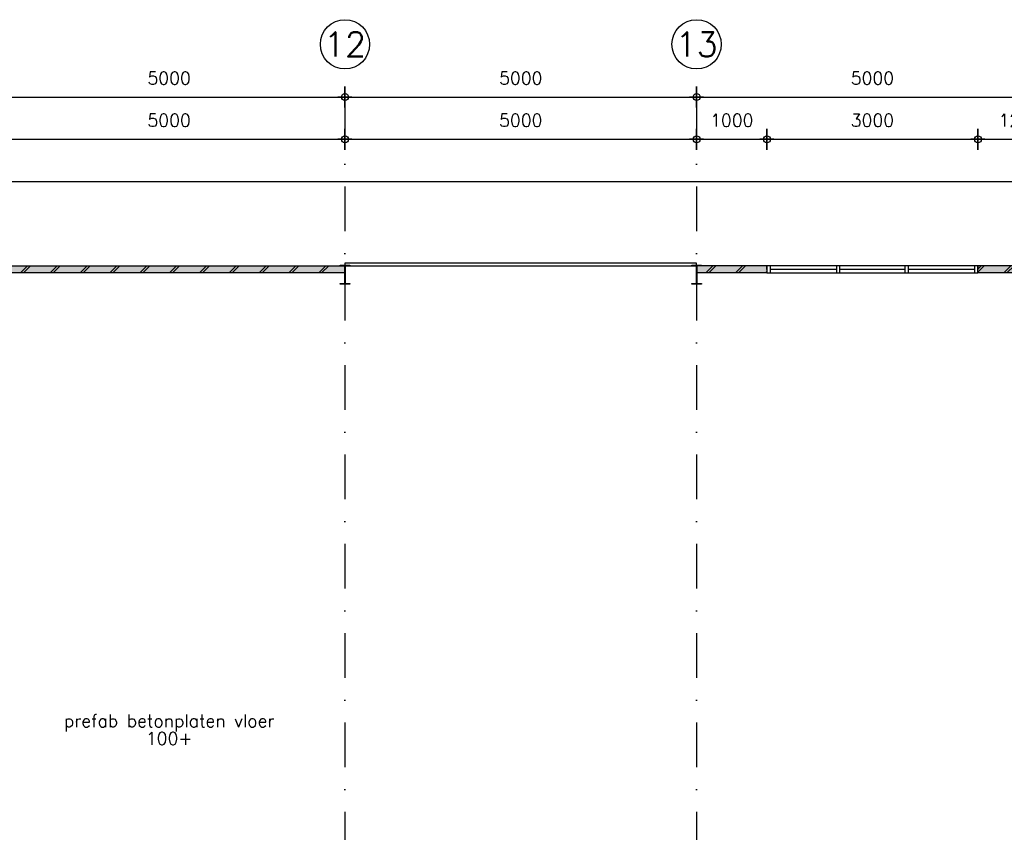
# Model space of a CAD drawing. Extents: x 0 to 114000, y -59400 to 0.
# Tile 16 of 24: x 54675 to 68675, y -38814 to -27264. Entities that reach past the tile are written whole.
import ezdxf
from ezdxf.enums import TextEntityAlignment as Align

# ---------------------------------------------------------------- set-up
doc = ezdxf.new("R2010")
doc.units = 0
doc.header["$LTSCALE"] = 100
doc.header["$MEASUREMENT"] = 0
doc.header["$PDMODE"] = 1
doc.header["$PDSIZE"] = -3
doc.linetypes.add('DASHDOT2', pattern=[12.7, 6.35, -3.175, 0, -3.175])
doc.linetypes.add('HIDDEN2', pattern=[4.7625, 3.175, -1.5875])
doc.layers.get('0').update_dxf_attribs({"linetype": 'CONTINUOUS'})
doc.layers.get('DEFPOINTS').update_dxf_attribs({"linetype": 'CONTINUOUS'})
for name, color, linetype in [('A--A$1C-_CIRKEL', 3, 'CONTINUOUS'), ('A--A21--_F123-', 9, 'CONTINUOUS'), ('A--L$7A-_STRAMIEN', 1, 'DASHDOT2'), ('A--L21--', 7, 'CONTINUOUS'), ('A--L21--_F1---', 7, 'CONTINUOUS'), ('A--L28--', 7, 'CONTINUOUS'), ('A--L28--_F1---', 1, 'HIDDEN2'), ('A--L31--_F123-', 7, 'CONTINUOUS'), ('A--L32--_F123-', 7, 'CONTINUOUS'), ('A--M$1A-_F123-_MAATV', 7, 'CONTINUOUS'), ('A--T$1A-_F123-_0_18MM', 1, 'CONTINUOUS'), ('A--T$1A-_F123-_0_25MM', 2, 'CONTINUOUS'), ('X--LP---_F1---', 9, 'CONTINUOUS'), ('X--LR---_CP', 7, 'CONTINUOUS')]:
    doc.layers.add(name, color=color, linetype=linetype)
doc.styles.add('0_18', font='ROMANS.shx', dxfattribs={"height": 180})
doc.styles.add('ALFA-0_25', font='ROMANS')
doc.styles.add('MISO', font='ROMANS.shx')
doc.dimstyles.new('DLV18', dxfattribs={"dimscale": 100, "dimtxt": 1.8, "dimasz": 1, "dimexe": 0, "dimexo": 0, "dimgap": 0, "dimtad": 0, "dimdec": 0, "dimrnd": 1, "dimzin": 0, "dimtxsty": 'MISO', "dimblk1": '$DIMDLV', "dimblk2": '$DIMDLV', "dimsah": 1, "dimcen": 0, "dimse1": 1, "dimse2": 1, "dimclrd": 256, "dimclre": 256, "dimclrt": 1, "dimazin": 3, "dimtfac": 1, "dimtdec": 0, "dimtix": 1, "dimtmove": 0, "dimatfit": 3, "dimtvp": 1.5, "dimtolj": 1, "dimtzin": 0})

# ---------------------------------------------------------------- blocks, each defined once
blk = doc.blocks.new('CIRKEL')
at = {"layer": 'A--A$1C-_CIRKEL'}
blk.add_circle((0, 0), 350, dxfattribs=at)
blk = doc.blocks.new('*U252')
at = {"layer": 'A--A21--_F123-', "linetype": 'CONTINUOUS'}
for p, q in [((-870, -50), (-770, 50)), ((-827, -50), (-727, 50)), ((-446, -50), (-346, 50)), ((-403, -50), (-303, 50)), ((-22, -50), (0, -28))]:
    blk.add_line(p, q, dxfattribs=at)
blk = doc.blocks.new('*U60')
at = {"layer": 'A--L21--_F1---', "color": 2, "linetype": 'CONTINUOUS'}
for points in [[(0, 0), (0, 50), (-1000, 50), (-1000, 0)], [(0, 0), (0, -50), (-1000, -50), (-1000, 0)]]:
    blk.add_lwpolyline(points, dxfattribs=at)
at = {"layer": 'X--LP---_F1---'}
for points in [[(-1000, 0), (-1000, 50), (0, 0), (0, 50)], [(0, 0), (0, -50), (-1000, 0), (-1000, -50)]]:
    blk.add_solid(points, dxfattribs=at)
blk.add_blockref('*U252', (0, 0))
blk = doc.blocks.new('QD20568-')
at = {"layer": 'A--L28--_F1---', "color": 2, "linetype": 'CONTINUOUS'}
blk.add_lwpolyline([(67.5, -135), (-67.5, -135), (-67.5, -124.8), (-10.3, -124.8, 0.4142136), (-3.3, -117.8), (-3.3, 117.8, 0.4142136), (-10.3, 124.8), (-67.5, 124.8), (-67.5, 135), (67.5, 135), (67.5, 124.8), (10.3, 124.8, 0.4142136), (3.3, 117.8), (3.3, -117.8, 0.4142136), (10.3, -124.8), (67.5, -124.8)], format="xyb", close=True, dxfattribs=at)
at = {"layer": 'X--LR---_CP', "color": 4, "linetype": 'CONTINUOUS'}
for p in [(-3.3, 0), (0, 0), (3.3, 0)]:
    blk.add_point(p, dxfattribs=at)
blk = doc.blocks.new('*U61')
at = {"layer": 'A--A21--_F123-'}
h = blk.add_hatch(dxfattribs=at)
h.set_pattern_fill('ALFABKST', color=256, scale=212, style=0)
h.set_pattern_definition([(45, (-4100, 79526), (-212.0001, 212.0001), []), (45, (-4057.6, 79526), (-212.0001, 212.0001), [])])
h.paths.add_polyline_path([(0, 0), (0, -50), (-5000, -50), (-5000, 0), (-5000, 50), (0, 50)])
at = {"layer": 'A--L21--_F1---', "color": 2, "linetype": 'CONTINUOUS'}
for points in [[(-5000, 0), (-5000, 50), (0, 50), (0, 0)], [(0, 0), (0, -50), (-5000, -50), (-5000, 0)]]:
    blk.add_lwpolyline(points, dxfattribs=at)
at = {"layer": 'X--LP---_F1---'}
for points in [[(-5000, 0), (-5000, 50), (0, 0), (0, 50)], [(0, 0), (0, -50), (-5000, 0), (-5000, -50)]]:
    blk.add_solid(points, dxfattribs=at)
blk = doc.blocks.new('$DIMDLV')
at = {"color": 0}
for p, q in [((0, -1.5), (0, 1.5)), ((-1, 0), (1, 0))]:
    blk.add_line(p, q, dxfattribs=at)
blk.add_circle((0, 0), 0.5, dxfattribs=at)
blk = doc.blocks.new('*D168')
at = {"linetype": 'BYBLOCK'}
blk.add_line((5000, -5984), (70100, -5984), dxfattribs=at)
at = {"layer": 'DEFPOINTS', "color": 0, "linetype": 'BYBLOCK'}
for p in [(70200, -5984), (4900, -7284), (70200, -7284)]:
    blk.add_point(p, dxfattribs=at)
at = {"linetype": 'BYBLOCK', "xscale": 100, "yscale": 100, "zscale": 100, "rotation": 180}
blk.add_blockref('$DIMDLV', (4900, -5984), dxfattribs=at)
at = {"linetype": 'BYBLOCK', "xscale": 100, "yscale": 100, "zscale": 100}
blk.add_blockref('$DIMDLV', (70200, -5984), dxfattribs=at)
at = {"color": 1, "linetype": 'BYBLOCK', "insert": (37550, -5714), "char_height": 180, "attachment_point": 5, "style": 'MISO'}
blk.add_mtext('\\A1;65300', dxfattribs=at)
blk = doc.blocks.new('*D176')
at = {"linetype": 'BYBLOCK'}
blk.add_line((54400, -28964), (59200, -28964), dxfattribs=at)
at = {"layer": 'DEFPOINTS', "color": 0, "linetype": 'BYBLOCK'}
for p in [(59300, -28964), (54300, -30724), (59300, -30724)]:
    blk.add_point(p, dxfattribs=at)
at = {"linetype": 'BYBLOCK', "xscale": 100, "yscale": 100, "zscale": 100, "rotation": 180}
blk.add_blockref('$DIMDLV', (54300, -28964), dxfattribs=at)
at = {"linetype": 'BYBLOCK', "xscale": 100, "yscale": 100, "zscale": 100}
blk.add_blockref('$DIMDLV', (59300, -28964), dxfattribs=at)
at = {"color": 1, "linetype": 'BYBLOCK', "insert": (56800, -28694), "char_height": 180, "attachment_point": 5, "style": 'MISO'}
blk.add_mtext('\\A1;5000', dxfattribs=at)
blk = doc.blocks.new('*D177')
at = {"linetype": 'BYBLOCK'}
blk.add_line((59400, -28964), (64200, -28964), dxfattribs=at)
at = {"layer": 'DEFPOINTS', "color": 0, "linetype": 'BYBLOCK'}
for p in [(64300, -28964), (59300, -30724), (64300, -30724)]:
    blk.add_point(p, dxfattribs=at)
at = {"linetype": 'BYBLOCK', "xscale": 100, "yscale": 100, "zscale": 100, "rotation": 180}
blk.add_blockref('$DIMDLV', (59300, -28964), dxfattribs=at)
at = {"linetype": 'BYBLOCK', "xscale": 100, "yscale": 100, "zscale": 100}
blk.add_blockref('$DIMDLV', (64300, -28964), dxfattribs=at)
at = {"color": 1, "linetype": 'BYBLOCK', "insert": (61800, -28694), "char_height": 180, "attachment_point": 5, "style": 'MISO'}
blk.add_mtext('\\A1;5000', dxfattribs=at)
blk = doc.blocks.new('*D178')
at = {"layer": 'A--M$1A-_F123-_MAATV', "linetype": 'CONTINUOUS'}
blk.add_line((64400, -28964), (65200, -28964), dxfattribs=at)
at = {"layer": 'DEFPOINTS', "color": 0, "linetype": 'CONTINUOUS'}
for p in [(65300, -28964), (64300, -30724), (65300, -30764)]:
    blk.add_point(p, dxfattribs=at)
at = {"layer": 'A--M$1A-_F123-_MAATV', "linetype": 'CONTINUOUS', "xscale": 100, "yscale": 100, "zscale": 100, "rotation": 180}
blk.add_blockref('$DIMDLV', (64300, -28964), dxfattribs=at)
at = {"layer": 'A--M$1A-_F123-_MAATV', "linetype": 'CONTINUOUS', "xscale": 100, "yscale": 100, "zscale": 100}
blk.add_blockref('$DIMDLV', (65300, -28964), dxfattribs=at)
at = {"layer": 'A--M$1A-_F123-_MAATV', "color": 1, "linetype": 'CONTINUOUS', "insert": (64800, -28694), "char_height": 180, "attachment_point": 5, "style": 'MISO'}
blk.add_mtext('\\A1;1000', dxfattribs=at)
blk = doc.blocks.new('*D196')
at = {"linetype": 'BYBLOCK'}
blk.add_line((54400, -28364), (59200, -28364), dxfattribs=at)
at = {"layer": 'DEFPOINTS', "color": 0, "linetype": 'BYBLOCK'}
for p in [(54300, -28364), (59300, -28364), (59300, -28364)]:
    blk.add_point(p, dxfattribs=at)
at = {"linetype": 'BYBLOCK', "xscale": 100, "yscale": 100, "zscale": 100, "rotation": 180}
blk.add_blockref('$DIMDLV', (54300, -28364), dxfattribs=at)
at = {"linetype": 'BYBLOCK', "xscale": 100, "yscale": 100, "zscale": 100}
blk.add_blockref('$DIMDLV', (59300, -28364), dxfattribs=at)
at = {"color": 1, "linetype": 'BYBLOCK', "insert": (56800, -28094), "char_height": 180, "attachment_point": 5, "style": 'MISO'}
blk.add_mtext('\\A1;5000', dxfattribs=at)
blk = doc.blocks.new('*D197')
at = {"linetype": 'BYBLOCK'}
blk.add_line((59400, -28364), (64200, -28364), dxfattribs=at)
at = {"layer": 'DEFPOINTS', "color": 0, "linetype": 'BYBLOCK'}
for p in [(59300, -28364), (64300, -28364), (64300, -28364)]:
    blk.add_point(p, dxfattribs=at)
at = {"linetype": 'BYBLOCK', "xscale": 100, "yscale": 100, "zscale": 100, "rotation": 180}
blk.add_blockref('$DIMDLV', (59300, -28364), dxfattribs=at)
at = {"linetype": 'BYBLOCK', "xscale": 100, "yscale": 100, "zscale": 100}
blk.add_blockref('$DIMDLV', (64300, -28364), dxfattribs=at)
at = {"color": 1, "linetype": 'BYBLOCK', "insert": (61800, -28094), "char_height": 180, "attachment_point": 5, "style": 'MISO'}
blk.add_mtext('\\A1;5000', dxfattribs=at)
blk = doc.blocks.new('*D198')
at = {"linetype": 'BYBLOCK'}
blk.add_line((64400, -28364), (69200, -28364), dxfattribs=at)
at = {"layer": 'DEFPOINTS', "color": 0, "linetype": 'BYBLOCK'}
for p in [(64300, -28364), (69300, -28364), (69300, -28364)]:
    blk.add_point(p, dxfattribs=at)
at = {"linetype": 'BYBLOCK', "xscale": 100, "yscale": 100, "zscale": 100, "rotation": 180}
blk.add_blockref('$DIMDLV', (64300, -28364), dxfattribs=at)
at = {"linetype": 'BYBLOCK', "xscale": 100, "yscale": 100, "zscale": 100}
blk.add_blockref('$DIMDLV', (69300, -28364), dxfattribs=at)
at = {"color": 1, "linetype": 'BYBLOCK', "insert": (66800, -28094), "char_height": 180, "attachment_point": 5, "style": 'MISO'}
blk.add_mtext('\\A1;5000', dxfattribs=at)
blk = doc.blocks.new('*U251')
at = {"layer": 'A--A21--_F123-', "linetype": 'CONTINUOUS'}
for p, q in [((-1150, 4), (-1104, 50)), ((-1150, -39), (-1061, 50)), ((-780, -50), (-680, 50)), ((-737, -50), (-637, 50)), ((-356, -50), (-256, 50)), ((-313, -50), (-213, 50))]:
    blk.add_line(p, q, dxfattribs=at)
blk = doc.blocks.new('*U245')
at = {"layer": 'A--L21--_F1---', "color": 2, "linetype": 'CONTINUOUS'}
for points in [[(50, 50), (50, 50), (-1150, 50), (-1150, 0)], [(-50, -50), (-50, -50), (-1150, -50), (-1150, 0)]]:
    blk.add_lwpolyline(points, dxfattribs=at)
at = {"layer": 'X--LP---_F1---'}
for points in [[(-1150, 0), (-1150, 50), (0, 0), (50, 50)], [(0, 0), (-50, -50), (-1150, 0), (-1150, -50)]]:
    blk.add_solid(points, dxfattribs=at)
at = {"layer": 'A--A21--_F123-'}
blk.add_blockref('*U251', (0, 0), dxfattribs=at)
blk = doc.blocks.new('*D253')
at = {"layer": 'A--M$1A-_F123-_MAATV'}
blk.add_line((65400, -28964), (68200, -28964), dxfattribs=at)
at = {"layer": 'DEFPOINTS', "color": 0}
for p in [(68300, -28964), (65300, -30764), (68300, -30764)]:
    blk.add_point(p, dxfattribs=at)
at = {"layer": 'A--M$1A-_F123-_MAATV', "xscale": 100, "yscale": 100, "zscale": 100, "rotation": 180}
blk.add_blockref('$DIMDLV', (65300, -28964), dxfattribs=at)
at = {"layer": 'A--M$1A-_F123-_MAATV', "xscale": 100, "yscale": 100, "zscale": 100}
blk.add_blockref('$DIMDLV', (68300, -28964), dxfattribs=at)
at = {"layer": 'A--M$1A-_F123-_MAATV', "color": 1, "insert": (66800, -28694), "char_height": 180, "attachment_point": 5, "style": 'MISO'}
blk.add_mtext('\\A1;3000', dxfattribs=at)
blk = doc.blocks.new('*D254')
at = {"layer": 'A--M$1A-_F123-_MAATV'}
blk.add_line((68400, -28964), (69400, -28964), dxfattribs=at)
at = {"layer": 'DEFPOINTS', "color": 0}
for p in [(69500, -28964), (68300, -30764), (69500, -30756)]:
    blk.add_point(p, dxfattribs=at)
at = {"layer": 'A--M$1A-_F123-_MAATV', "xscale": 100, "yscale": 100, "zscale": 100, "rotation": 180}
blk.add_blockref('$DIMDLV', (68300, -28964), dxfattribs=at)
at = {"layer": 'A--M$1A-_F123-_MAATV', "xscale": 100, "yscale": 100, "zscale": 100}
blk.add_blockref('$DIMDLV', (69500, -28964), dxfattribs=at)
at = {"layer": 'A--M$1A-_F123-_MAATV', "color": 1, "insert": (68900, -28694), "char_height": 180, "attachment_point": 5, "style": 'MISO'}
blk.add_mtext('\\A1;1200', dxfattribs=at)

msp = doc.modelspace()

# ---------------------------------------------------------------- linework, layer by layer
at = {"layer": 'A--L$7A-_STRAMIEN'}
for p, q in [((59300, -28363.9), (59300, -49063.9)), ((64300, -28363.9), (64300, -49063.9))]:
    msp.add_line(p, q, dxfattribs=at)
at = {"layer": 'A--L31--_F123-', "color": 1, "linetype": 'CONTINUOUS'}
for points in [[(66337.5, -30763.9), (65300, -30763.9), (65300, -30863.9), (66337.5, -30863.9)], [(65350, -30763.9), (65300, -30763.9), (65300, -30863.9), (65350, -30863.9)], [(67312.5, -30763.9), (66287.5, -30763.9), (66287.5, -30863.9), (67312.5, -30863.9)], [(66337.5, -30763.9), (66287.5, -30763.9), (66287.5, -30863.9), (66337.5, -30863.9)], [(68300, -30763.9), (67262.5, -30763.9), (67262.5, -30863.9), (68300, -30863.9)], [(67312.5, -30763.9), (67262.5, -30763.9), (67262.5, -30863.9), (67312.5, -30863.9)], [(68300, -30763.9), (68250, -30763.9), (68250, -30863.9), (68300, -30863.9)]]:
    msp.add_lwpolyline(points, close=True, dxfattribs=at)
at = {"layer": 'A--L32--_F123-', "color": 1, "linetype": 'CONTINUOUS'}
for p, q in [((66287.5, -30813.9), (65350, -30813.9)), ((67262.5, -30813.9), (66337.5, -30813.9)), ((68250, -30813.9), (67312.5, -30813.9))]:
    msp.add_line(p, q, dxfattribs=at)
msp.add_lwpolyline([(61502.4, -30572.5, 0, 64, 0), (61645.5, -30572.5, 0, 0, 0), (61800, -30572.5, 0, 0, 0), (61800, -30902.6, 0, 0, 0)], format="xyseb", dxfattribs=at)
msp.add_lwpolyline([(59300, -30763.9), (64300, -30763.9), (64300, -30723.9), (59300, -30723.9)], close=True, dxfattribs=at)

# ---------------------------------------------------------------- block references
at = {"layer": 'A--L21--'}
for name, p in [('*U61', (59300, -30813.9)), ('*U60', (65300, -30813.9)), ('*U245', (69450, -30813.9))]:
    msp.add_blockref(name, p, dxfattribs=at)
at = {"layer": 'A--L28--', "rotation": 180}
for p in [(59300, -30888.7), (64300, -30888.7)]:
    msp.add_blockref('QD20568-', p, dxfattribs=at)
at = {"layer": 'A--M$1A-_F123-_MAATV'}
ref = msp.add_blockref('CIRKEL', (59300, -27613.9), dxfattribs=at)
ref.add_attrib('A', '12', dxfattribs={"layer": 'A--T$1A-_F123-_0_25MM', "height": 350, "style": 'ALFA-0_25'}).set_placement((59300, -27613.9), align=Align.MIDDLE_CENTER)
ref = msp.add_blockref('CIRKEL', (64300, -27613.9), dxfattribs=at)
ref.add_attrib('A', '13', dxfattribs={"layer": 'A--T$1A-_F123-_0_25MM', "height": 350, "style": 'ALFA-0_25'}).set_placement((64300, -27613.9), align=Align.MIDDLE_CENTER)

# ---------------------------------------------------------------- texts
at = {"layer": 'A--T$1A-_F123-_0_18MM', "style": '0_18'}
for s, p in [('prefab betonplaten vloer', (56800, -37319.8)), ('100+', (56800, -37569.8))]:
    msp.add_text(s, height=180, dxfattribs=at).set_placement(p, align=Align.CENTER)

# ---------------------------------------------------------------- dimensions: what is measured, and where the dimension line sits
at = {"layer": 'A--M$1A-_F123-_MAATV', "linetype": 'CONTINUOUS'}
for base, p1, p2, picture, middle in [((59300, -28363.9), (54300, -28363.9), (59300, -28363.9), '*D196', (56800, -28093.9)), ((64300, -28363.9), (59300, -28363.9), (64300, -28363.9), '*D197', (61800, -28093.9)), ((69300, -28363.9), (64300, -28363.9), (69300, -28363.9), '*D198', (66800, -28093.9)), ((59300, -28963.9), (54300, -30723.9), (59300, -30723.9), '*D176', (56800, -28693.9)), ((64300, -28963.9), (59300, -30723.9), (64300, -30723.9), '*D177', (61800, -28693.9)), ((65300, -28963.9), (64300, -30723.9), (65300, -30763.9), '*D178', (64800, -28693.9))]:
    dim = msp.add_linear_dim(base=base, p1=p1, p2=p2, dimstyle='DLV18', dxfattribs=at)
    dim.commit()
    dim.dimension.update_dxf_attribs({"geometry": picture, "text_midpoint": middle})
at = {"layer": 'A--M$1A-_F123-_MAATV'}
for base, p1, p2, picture, middle in [((68300, -28963.9), (65300, -30763.9), (68300, -30763.9), '*D253', (66800, -28693.9)), ((69500, -28963.9), (68300, -30763.9), (69500, -30755.9), '*D254', (68900, -28693.9))]:
    dim = msp.add_linear_dim(base=base, p1=p1, p2=p2, dimstyle='DLV18', dxfattribs=at)
    dim.commit()
    dim.dimension.update_dxf_attribs({"geometry": picture, "text_midpoint": middle})
at = {"layer": 'A--M$1A-_F123-_MAATV', "linetype": 'CONTINUOUS'}
dim = msp.add_linear_dim(base=(69400, -29563.9), p1=(4100, -30863.9), p2=(69400, -30863.9), dimstyle='DLV18', dxfattribs=at)
dim.commit()
dim.dimension.update_dxf_attribs({"geometry": '*D168', "text_midpoint": (36750, -29293.9), "insert": (-800, -23580.1)})

doc.saveas('drawing.dxf')
